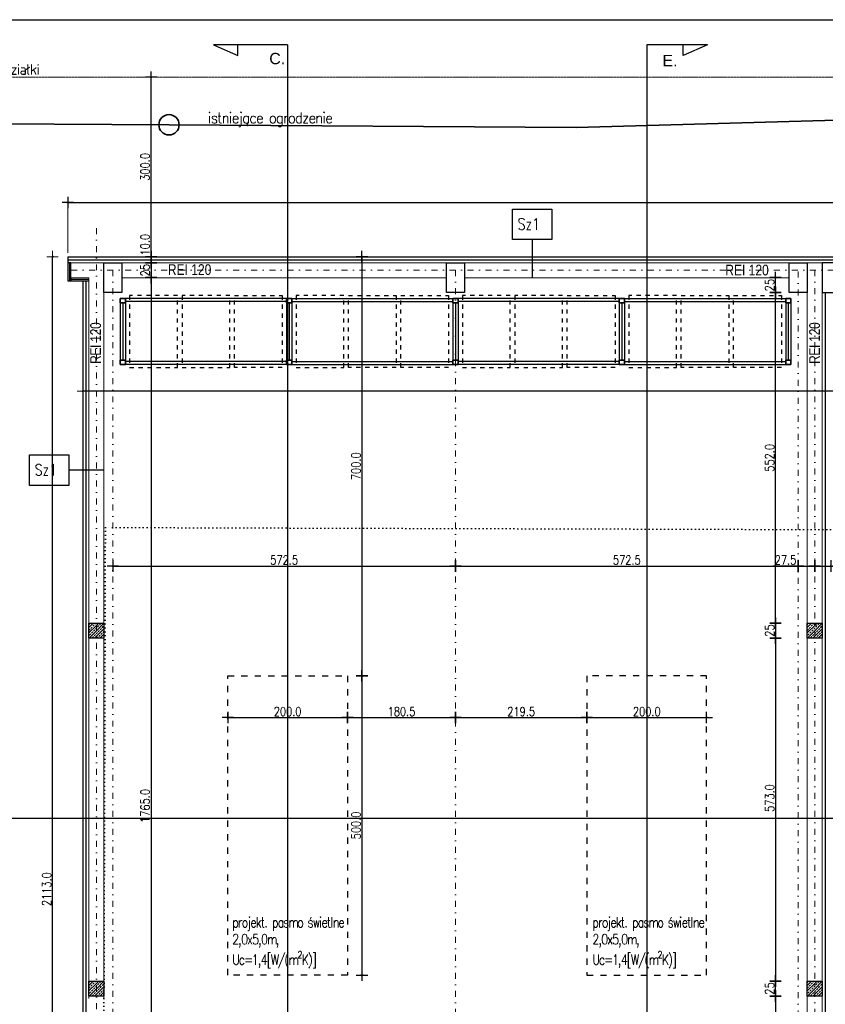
# Model space of a CAD drawing. Header units: millimetres. Extents: x 22865 to 60762, y -18816 to 15611.
# Tile 238 of 256: x 34777 to 36123, y 5926 to 7571. Entities that reach past the tile are written whole.
import ezdxf

# ---------------------------------------------------------------- set-up
doc = ezdxf.new("R2010")
doc.units = ezdxf.units.MM
for name, pattern in [('1_12', [3, 1, -1, 0, -1]), ('1_OTDI', [0]), ('DASHED', [15, 7, -8]), ('DOT', [6.35, 0, -6.35]), ('EGKK', [2, 1.5, -0.5]), ('EGUG', [1, 0.5, -0.5])]:
    doc.linetypes.add(name, pattern=pattern)
for name, color, linetype, lineweight in [('CIENKA', 1, 'Continuous', 13), ('Kontury', 96, 'EGKK', 18), ('OTO_L_0', 7, 'Continuous', 35), ('projekt', 6, 'Continuous', 9)]:
    doc.layers.add(name, color=color, linetype=linetype, lineweight=lineweight)
for name, color, linetype in [('ocieplenie-welna', 240, 'Continuous'), ('OPISY', 6, 'Continuous'), ('plyty warstwowe PIR', 200, 'Continuous'), ('RAMLA', 2, 'Continuous'), ('RDZENIE', 3, 'Continuous'), ('REGALY', 7, 'Continuous'), ('sciany murowane', 4, 'Continuous'), ('wyburzenia', 14, 'Continuous'), ('WYMIARY', 6, 'Continuous')]:
    doc.layers.add(name, color=color, linetype=linetype)
doc.layers.add('OSIE SCIAN', color=151, linetype='Continuous', lineweight=18, plot=False)
doc.layers.add('Uzytki', color=7, linetype='EGUG', lineweight=18, true_color=0x008000)
doc.styles.add('1-100', font='simplex.shx', dxfattribs={"width": 0.8, "height": 15})
doc.styles.add('1-50', font='simplex.shx', dxfattribs={"width": 0.8, "height": 12})
doc.linetypes.add('BATTING', pattern='A,0.0001,-0.1,[134,ltypeshp.shx,S=0.1,R=0,X=-0.1,Y=0],-0.2,[134,ltypeshp.shx,S=0.1,R=180,X=0.1,Y=0],-0.1', length=0.4001)
doc.dimstyles.new('1-100', dxfattribs={"dimscale": 0.5, "dimtxt": 100, "dimasz": 1, "dimexe": 0.18, "dimexo": 0.0625, "dimgap": 5, "dimtad": 1, "dimdec": 1, "dimzin": 0, "dimdsep": 46, "dimtxsty": '1-100', "dimblk1": 'K', "dimblk2": 'K', "dimsah": 1, "dimcen": 0.09, "dimse1": 1, "dimse2": 1, "dimadec": 0, "dimazin": 0, "dimtfac": 1, "dimtdec": 1, "dimtofl": 0, "dimtmove": 0, "dimatfit": 3, "dimldrblk": 'K', "dimfxl": 0, "dimtolj": 1, "dimtzin": 0, "dimarcsym": 0})
pattern_1 = [(45, (-8353.921, -255), (-4.4901281, 4.4901281), []), (45, (-8349.4306, -255), (-4.4901281, 4.4901281), [3.175, -1.5875])]
pattern_2 = [(45, (-8353.921, -853), (-4.4901281, 4.4901281), []), (45, (-8349.4306, -853), (-4.4901281, 4.4901281), [3.175, -1.5875])]
pattern_3 = [(45, (-9553.921, -255), (-4.4901281, 4.4901281), []), (45, (-9549.4306, -255), (-4.4901281, 4.4901281), [3.175, -1.5875])]
pattern_4 = [(45, (-9553.921, -853), (-4.4901281, 4.4901281), []), (45, (-9549.4306, -853), (-4.4901281, 4.4901281), [3.175, -1.5875])]

# ---------------------------------------------------------------- blocks, each defined once
blk = doc.blocks.new('K')
for p, q in [((-19.1, 0), (19.1, 0)), ((0, -19.1), (0, 19.1))]:
    blk.add_line(p, q)
blk.add_circle((0, 0), 2.02)
blk = doc.blocks.new('*D113')
at = {"layer": 'WYMIARY', "color": 0, "lineweight": -2}
blk.add_line((34997, 7139.6), (34997, 5375.6), dxfattribs=at)
at = {"layer": 'WYMIARY', "color": 0, "linetype": 'ByBlock', "lineweight": -2, "xscale": 0.5, "yscale": 0.5, "zscale": 0.5}
for p, rotation in [((34997, 7140.1), 90), ((34997, 5375.1), 270)]:
    blk.add_blockref('K', p, dxfattribs=dict(at, rotation=rotation))
at = {"layer": 'WYMIARY', "color": 0, "insert": (34987, 6257.6), "char_height": 15, "attachment_point": 5, "rotation": 90, "style": '1-100'}
blk.add_mtext('\\A1;1765.0', dxfattribs=at)
blk = doc.blocks.new('*D118')
at = {"layer": 'WYMIARY', "color": 0, "lineweight": -2}
blk.add_line((35349.2, 7174.6), (35349.2, 6475.6), dxfattribs=at)
at = {"layer": 'WYMIARY', "color": 0, "linetype": 'ByBlock', "lineweight": -2, "xscale": 0.5, "yscale": 0.5, "zscale": 0.5}
for p, rotation in [((35349.2, 7175.1), 90), ((35349.2, 6475.1), 270)]:
    blk.add_blockref('K', p, dxfattribs=dict(at, rotation=rotation))
at = {"layer": 'WYMIARY', "color": 0, "insert": (35339.2, 6825.1), "char_height": 15, "attachment_point": 5, "rotation": 90, "style": '1-100'}
blk.add_mtext('\\A1;700.0', dxfattribs=at)
blk = doc.blocks.new('*D122')
at = {"layer": 'WYMIARY', "color": 0, "lineweight": -2}
blk.add_line((35349.2, 6474.6), (35349.2, 5975.6), dxfattribs=at)
at = {"layer": 'WYMIARY', "color": 0, "linetype": 'ByBlock', "lineweight": -2, "xscale": 0.5, "yscale": 0.5, "zscale": 0.5}
for p, rotation in [((35349.2, 6475.1), 90), ((35349.2, 5975.1), 270)]:
    blk.add_blockref('K', p, dxfattribs=dict(at, rotation=rotation))
at = {"layer": 'WYMIARY', "color": 0, "insert": (35339.2, 6225.1), "char_height": 15, "attachment_point": 5, "rotation": 90, "style": '1-100'}
blk.add_mtext('\\A1;500.0', dxfattribs=at)
blk = doc.blocks.new('*D768')
at = {"layer": 'WYMIARY', "color": 0, "lineweight": -2}
blk.add_line((35125.5, 6405.3), (35324.5, 6405.3), dxfattribs=at)
at = {"layer": 'WYMIARY', "color": 0, "linetype": 'ByBlock', "lineweight": -2, "xscale": 0.5, "yscale": 0.5, "zscale": 0.5, "rotation": 180}
blk.add_blockref('K', (35125, 6405.3), dxfattribs=at)
at = {"layer": 'WYMIARY', "color": 0, "linetype": 'ByBlock', "lineweight": -2, "xscale": 0.5, "yscale": 0.5, "zscale": 0.5}
blk.add_blockref('K', (35325, 6405.3), dxfattribs=at)
at = {"layer": 'WYMIARY', "color": 0, "insert": (35225, 6415.3), "char_height": 15, "attachment_point": 5, "style": '1-100'}
blk.add_mtext('\\A1;200.0', dxfattribs=at)
blk = doc.blocks.new('*D769')
at = {"layer": 'WYMIARY', "color": 0, "lineweight": -2}
blk.add_line((35325.5, 6405.3), (35505, 6405.3), dxfattribs=at)
at = {"layer": 'WYMIARY', "color": 0, "linetype": 'ByBlock', "lineweight": -2, "xscale": 0.5, "yscale": 0.5, "zscale": 0.5, "rotation": 180}
blk.add_blockref('K', (35325, 6405.3), dxfattribs=at)
at = {"layer": 'WYMIARY', "color": 0, "linetype": 'ByBlock', "lineweight": -2, "xscale": 0.5, "yscale": 0.5, "zscale": 0.5}
blk.add_blockref('K', (35505.5, 6405.3), dxfattribs=at)
at = {"layer": 'WYMIARY', "color": 0, "ltscale": 0.2, "insert": (35415.2, 6415.3), "char_height": 15, "attachment_point": 5, "style": '1-100'}
blk.add_mtext('\\A1;180.5', dxfattribs=at)
blk = doc.blocks.new('*D770')
at = {"layer": 'WYMIARY', "color": 0, "lineweight": -2}
blk.add_line((35506, 6405.3), (35724.5, 6405.3), dxfattribs=at)
at = {"layer": 'WYMIARY', "color": 0, "linetype": 'ByBlock', "lineweight": -2, "xscale": 0.5, "yscale": 0.5, "zscale": 0.5, "rotation": 180}
blk.add_blockref('K', (35505.5, 6405.3), dxfattribs=at)
at = {"layer": 'WYMIARY', "color": 0, "linetype": 'ByBlock', "lineweight": -2, "xscale": 0.5, "yscale": 0.5, "zscale": 0.5}
blk.add_blockref('K', (35725, 6405.3), dxfattribs=at)
at = {"layer": 'WYMIARY', "color": 0, "ltscale": 0.2, "insert": (35615.2, 6415.3), "char_height": 15, "attachment_point": 5, "style": '1-100'}
blk.add_mtext('\\A1;219.5', dxfattribs=at)
blk = doc.blocks.new('*D771')
at = {"layer": 'WYMIARY', "color": 0, "lineweight": -2}
blk.add_line((35725.5, 6405.3), (35924.5, 6405.3), dxfattribs=at)
at = {"layer": 'WYMIARY', "color": 0, "linetype": 'ByBlock', "lineweight": -2, "xscale": 0.5, "yscale": 0.5, "zscale": 0.5, "rotation": 180}
blk.add_blockref('K', (35725, 6405.3), dxfattribs=at)
at = {"layer": 'WYMIARY', "color": 0, "linetype": 'ByBlock', "lineweight": -2, "xscale": 0.5, "yscale": 0.5, "zscale": 0.5}
blk.add_blockref('K', (35925, 6405.3), dxfattribs=at)
at = {"layer": 'WYMIARY', "color": 0, "insert": (35825, 6415.3), "char_height": 15, "attachment_point": 5, "style": '1-100'}
blk.add_mtext('\\A1;200.0', dxfattribs=at)
blk = doc.blocks.new('*D781')
at = {"layer": 'WYMIARY', "color": 0, "lineweight": -2}
blk.add_line((34997, 7175.6), (34997, 7474.6), dxfattribs=at)
at = {"layer": 'WYMIARY', "color": 0, "linetype": 'ByBlock', "lineweight": -2, "xscale": 0.5, "yscale": 0.5, "zscale": 0.5}
for p, rotation in [((34997, 7475.1), 90), ((34997, 7175.1), 270)]:
    blk.add_blockref('K', p, dxfattribs=dict(at, rotation=rotation))
at = {"layer": 'WYMIARY', "color": 0, "insert": (34987, 7325.1), "char_height": 15, "attachment_point": 5, "rotation": 90, "style": '1-100'}
blk.add_mtext('\\A1;300.0', dxfattribs=at)
blk = doc.blocks.new('*D782')
at = {"layer": 'WYMIARY', "color": 0, "lineweight": -2}
blk.add_line((34997, 7164.6), (34997, 7140.6), dxfattribs=at)
at = {"layer": 'WYMIARY', "color": 0, "linetype": 'ByBlock', "lineweight": -2, "xscale": 0.5, "yscale": 0.5, "zscale": 0.5}
for p, rotation in [((34997, 7165.1), 90), ((34997, 7140.1), 270)]:
    blk.add_blockref('K', p, dxfattribs=dict(at, rotation=rotation))
at = {"layer": 'WYMIARY', "color": 0, "insert": (34987, 7152.6), "char_height": 15, "attachment_point": 5, "rotation": 90, "style": '1-100'}
blk.add_mtext('\\A1;25', dxfattribs=at)
blk = doc.blocks.new('*D783')
at = {"layer": 'WYMIARY', "color": 0, "lineweight": -2}
for p, q in [((34997, 7175.1), (34997, 7214.8)), ((34997, 7165.6), (34997, 7174.6))]:
    blk.add_line(p, q, dxfattribs=at)
at = {"layer": 'WYMIARY', "color": 0, "linetype": 'ByBlock', "lineweight": -2, "xscale": 0.5, "yscale": 0.5, "zscale": 0.5}
for p, rotation in [((34997, 7175.1), 90), ((34997, 7165.1), 270)]:
    blk.add_blockref('K', p, dxfattribs=dict(at, rotation=rotation))
at = {"layer": 'WYMIARY', "color": 0, "insert": (34987, 7195.2), "char_height": 15, "attachment_point": 5, "rotation": 90, "style": '1-100'}
blk.add_mtext('\\A1;10.0', dxfattribs=at)
blk = doc.blocks.new('*D1823')
at = {"layer": 'WYMIARY', "color": 0, "lineweight": -2}
blk.add_line((36040.2, 6563.6), (36040.2, 7114.6), dxfattribs=at)
at = {"layer": 'WYMIARY', "color": 0, "linetype": 'ByBlock', "lineweight": -2, "xscale": 0.5, "yscale": 0.5, "zscale": 0.5}
for p, rotation in [((36040.2, 7115.1), 90), ((36040.2, 6563.1), 270)]:
    blk.add_blockref('K', p, dxfattribs=dict(at, rotation=rotation))
at = {"layer": 'WYMIARY', "color": 0, "ltscale": 0.2, "insert": (36030.2, 6839.1), "char_height": 15, "attachment_point": 5, "rotation": 90, "style": '1-100'}
blk.add_mtext('\\A1;552.0', dxfattribs=at)
blk = doc.blocks.new('*D1824')
at = {"layer": 'WYMIARY', "color": 0, "lineweight": -2}
blk.add_line((36040.2, 6562.6), (36040.2, 6538.6), dxfattribs=at)
at = {"layer": 'WYMIARY', "color": 0, "linetype": 'ByBlock', "lineweight": -2, "xscale": 0.5, "yscale": 0.5, "zscale": 0.5}
for p, rotation in [((36040.2, 6563.1), 90), ((36040.2, 6538.1), 270)]:
    blk.add_blockref('K', p, dxfattribs=dict(at, rotation=rotation))
at = {"layer": 'WYMIARY', "color": 0, "ltscale": 0.2, "insert": (36030.2, 6550.6), "char_height": 15, "attachment_point": 5, "rotation": 90, "style": '1-100'}
blk.add_mtext('\\A1;25', dxfattribs=at)
blk = doc.blocks.new('*D1825')
at = {"layer": 'WYMIARY', "color": 0, "lineweight": -2}
blk.add_line((36040.2, 6537.6), (36040.2, 5965.6), dxfattribs=at)
at = {"layer": 'WYMIARY', "color": 0, "linetype": 'ByBlock', "lineweight": -2, "xscale": 0.5, "yscale": 0.5, "zscale": 0.5}
for p, rotation in [((36040.2, 6538.1), 90), ((36040.2, 5965.1), 270)]:
    blk.add_blockref('K', p, dxfattribs=dict(at, rotation=rotation))
at = {"layer": 'WYMIARY', "color": 0, "ltscale": 0.2, "insert": (36030.2, 6270.8), "char_height": 15, "attachment_point": 5, "rotation": 90, "style": '1-100'}
blk.add_mtext('\\A1;573.0', dxfattribs=at)
blk = doc.blocks.new('*D1826')
at = {"layer": 'WYMIARY', "color": 0, "lineweight": -2}
blk.add_line((36040.2, 5939.6), (36040.2, 5400.6), dxfattribs=at)
at = {"layer": 'WYMIARY', "color": 0, "linetype": 'ByBlock', "lineweight": -2, "xscale": 0.5, "yscale": 0.5, "zscale": 0.5}
for p, rotation in [((36040.2, 5940.1), 90), ((36040.2, 5400.1), 270)]:
    blk.add_blockref('K', p, dxfattribs=dict(at, rotation=rotation))
at = {"layer": 'WYMIARY', "color": 0, "ltscale": 0.2, "insert": (36030.2, 5670.1), "char_height": 15, "attachment_point": 5, "rotation": 90, "style": '1-100'}
blk.add_mtext('\\A1;540', dxfattribs=at)
blk = doc.blocks.new('*D1827')
at = {"layer": 'WYMIARY', "color": 0, "lineweight": -2}
blk.add_line((36040.2, 5940.6), (36040.2, 5964.6), dxfattribs=at)
at = {"layer": 'WYMIARY', "color": 0, "linetype": 'ByBlock', "lineweight": -2, "xscale": 0.5, "yscale": 0.5, "zscale": 0.5}
for p, rotation in [((36040.2, 5965.1), 90), ((36040.2, 5940.1), 270)]:
    blk.add_blockref('K', p, dxfattribs=dict(at, rotation=rotation))
at = {"layer": 'WYMIARY', "color": 0, "ltscale": 0.2, "insert": (36030.2, 5952.6), "char_height": 15, "attachment_point": 5, "rotation": 90, "style": '1-100'}
blk.add_mtext('\\A1;25', dxfattribs=at)
blk = doc.blocks.new('*D1828')
at = {"layer": 'WYMIARY', "color": 0, "lineweight": -2}
blk.add_line((36040.2, 7115.6), (36040.2, 7139.6), dxfattribs=at)
at = {"layer": 'WYMIARY', "color": 0, "linetype": 'ByBlock', "lineweight": -2, "xscale": 0.5, "yscale": 0.5, "zscale": 0.5}
for p, rotation in [((36040.2, 7140.1), 90), ((36040.2, 7115.1), 270)]:
    blk.add_blockref('K', p, dxfattribs=dict(at, rotation=rotation))
at = {"layer": 'WYMIARY', "color": 0, "ltscale": 0.2, "insert": (36030.2, 7127.6), "char_height": 15, "attachment_point": 5, "rotation": 90, "style": '1-100'}
blk.add_mtext('\\A1;25', dxfattribs=at)
blk = doc.blocks.new('*D2053')
at = {"layer": 'WYMIARY', "color": 0, "lineweight": -2}
blk.add_line((34858.5, 7265.5), (38482.5, 7265.5), dxfattribs=at)
at = {"layer": 'WYMIARY', "color": 0, "linetype": 'ByBlock', "lineweight": -2, "xscale": 0.5, "yscale": 0.5, "zscale": 0.5, "rotation": 180}
blk.add_blockref('K', (34858, 7265.5), dxfattribs=at)
at = {"layer": 'WYMIARY', "color": 0, "linetype": 'ByBlock', "lineweight": -2, "xscale": 0.5, "yscale": 0.5, "zscale": 0.5}
blk.add_blockref('K', (38483, 7265.5), dxfattribs=at)
at = {"layer": 'WYMIARY', "color": 0, "ltscale": 0.2, "insert": (36670.5, 7275.5), "char_height": 15, "attachment_point": 5, "style": '1-100'}
blk.add_mtext('\\A1;3625.0', dxfattribs=at)
blk = doc.blocks.new('*D2054')
at = {"layer": 'projekt', "color": 0, "lineweight": -2, "ltscale": 0.2}
blk.add_line((38447.5, 6950.6), (34883.5, 6950.6), dxfattribs=at)
at = {"layer": 'projekt', "color": 0, "linetype": 'ByBlock', "lineweight": -2, "xscale": 0.5, "yscale": 0.5, "zscale": 0.5, "rotation": 180}
blk.add_blockref('K', (34883, 6950.6), dxfattribs=at)
at = {"layer": 'projekt', "color": 0, "linetype": 'ByBlock', "lineweight": -2, "xscale": 0.5, "yscale": 0.5, "zscale": 0.5}
blk.add_blockref('K', (38448, 6950.6), dxfattribs=at)
at = {"layer": 'projekt', "color": 0, "ltscale": 0.2, "insert": (36665.5, 6960.6), "char_height": 15, "attachment_point": 5, "style": '1-100'}
blk.add_mtext('\\A1;3565.0', dxfattribs=at)
blk = doc.blocks.new('*D2056')
at = {"layer": 'projekt', "color": 0, "lineweight": -2, "ltscale": 0.2}
blk.add_line((34832.4, 5062.6), (34832.4, 7174.6), dxfattribs=at)
at = {"layer": 'projekt', "color": 0, "linetype": 'ByBlock', "lineweight": -2, "xscale": 0.5, "yscale": 0.5, "zscale": 0.5}
for p, rotation in [((34832.4, 7175.1), 90), ((34832.4, 5062.1), 270)]:
    blk.add_blockref('K', p, dxfattribs=dict(at, rotation=rotation))
at = {"layer": 'projekt', "color": 0, "ltscale": 0.2, "insert": (34822.4, 6118.6), "char_height": 15, "attachment_point": 5, "rotation": 90, "style": '1-100'}
blk.add_mtext('\\A1;2113.0', dxfattribs=at)
blk = doc.blocks.new('*D2059')
at = {"layer": 'WYMIARY', "color": 0, "lineweight": -2, "ltscale": 0.2}
blk.add_line((34933.5, 6658.4), (35505, 6658.4), dxfattribs=at)
at = {"layer": 'WYMIARY', "color": 0, "linetype": 'ByBlock', "lineweight": -2, "xscale": 0.5, "yscale": 0.5, "zscale": 0.5, "rotation": 180}
blk.add_blockref('K', (34933, 6658.4), dxfattribs=at)
at = {"layer": 'WYMIARY', "color": 0, "linetype": 'ByBlock', "lineweight": -2, "xscale": 0.5, "yscale": 0.5, "zscale": 0.5}
blk.add_blockref('K', (35505.5, 6658.4), dxfattribs=at)
at = {"layer": 'WYMIARY', "color": 0, "ltscale": 0.2, "insert": (35219.2, 6668.4), "char_height": 15, "attachment_point": 5, "style": '1-100'}
blk.add_mtext('\\A1;572.5', dxfattribs=at)
blk = doc.blocks.new('*D2060')
at = {"layer": 'WYMIARY', "color": 0, "lineweight": -2, "ltscale": 0.2}
blk.add_line((35506, 6658.4), (36077.5, 6658.4), dxfattribs=at)
at = {"layer": 'WYMIARY', "color": 0, "linetype": 'ByBlock', "lineweight": -2, "xscale": 0.5, "yscale": 0.5, "zscale": 0.5, "rotation": 180}
blk.add_blockref('K', (35505.5, 6658.4), dxfattribs=at)
at = {"layer": 'WYMIARY', "color": 0, "linetype": 'ByBlock', "lineweight": -2, "xscale": 0.5, "yscale": 0.5, "zscale": 0.5}
blk.add_blockref('K', (36078, 6658.4), dxfattribs=at)
at = {"layer": 'WYMIARY', "color": 0, "ltscale": 0.2, "insert": (35791.7, 6668.4), "char_height": 15, "attachment_point": 5, "style": '1-100'}
blk.add_mtext('\\A1;572.5', dxfattribs=at)
blk = doc.blocks.new('*D2061')
at = {"layer": 'WYMIARY', "color": 0, "lineweight": -2, "ltscale": 0.2}
for p, q in [((36078, 6658.4), (36035.9, 6658.4)), ((36078.5, 6658.4), (36105, 6658.4))]:
    blk.add_line(p, q, dxfattribs=at)
at = {"layer": 'WYMIARY', "color": 0, "linetype": 'ByBlock', "lineweight": -2, "xscale": 0.5, "yscale": 0.5, "zscale": 0.5, "rotation": 180}
blk.add_blockref('K', (36078, 6658.4), dxfattribs=at)
at = {"layer": 'WYMIARY', "color": 0, "linetype": 'ByBlock', "lineweight": -2, "xscale": 0.5, "yscale": 0.5, "zscale": 0.5}
blk.add_blockref('K', (36105.5, 6658.4), dxfattribs=at)
at = {"layer": 'WYMIARY', "color": 0, "ltscale": 0.2, "insert": (36056.7, 6668.4), "char_height": 15, "attachment_point": 5, "style": '1-100'}
blk.add_mtext('\\A1;27.5', dxfattribs=at)
blk = doc.blocks.new('*D2062')
at = {"layer": 'WYMIARY', "color": 0, "lineweight": -2, "ltscale": 0.2}
for p, q in [((36106, 6658.4), (36132.5, 6658.4)), ((36133, 6658.4), (36175, 6658.4))]:
    blk.add_line(p, q, dxfattribs=at)
at = {"layer": 'WYMIARY', "color": 0, "linetype": 'ByBlock', "lineweight": -2, "xscale": 0.5, "yscale": 0.5, "zscale": 0.5, "rotation": 180}
blk.add_blockref('K', (36105.5, 6658.4), dxfattribs=at)
at = {"layer": 'WYMIARY', "color": 0, "linetype": 'ByBlock', "lineweight": -2, "xscale": 0.5, "yscale": 0.5, "zscale": 0.5}
blk.add_blockref('K', (36133, 6658.4), dxfattribs=at)
at = {"layer": 'WYMIARY', "color": 0, "ltscale": 0.2, "insert": (36154.3, 6668.4), "char_height": 15, "attachment_point": 5, "style": '1-100'}
blk.add_mtext('\\A1;27.5', dxfattribs=at)

msp = doc.modelspace()

# ---------------------------------------------------------------- hatches: boundary and pattern name
at = {"layer": 'RDZENIE', "transparency": 33554687}
h = msp.add_hatch(dxfattribs=at)
h.set_pattern_fill('ANSI33', color=9, angle=180)
h.set_pattern_definition(pattern_3)
h.paths.add_polyline_path([(34892.97, 6538.06), (34905.47, 6538.06), (34905.47, 6563.06), (34892.97, 6563.06)])
h = msp.add_hatch(dxfattribs=at)
h.set_pattern_fill('ANSI33', color=9, angle=180)
h.set_pattern_definition(pattern_3)
h.paths.add_polyline_path([(34917.97, 6563.06), (34905.47, 6563.06), (34905.47, 6538.06), (34917.97, 6538.06), (34917.97, 6563.06)])
h = msp.add_hatch(dxfattribs=at)
h.set_pattern_fill('ANSI33', color=9, angle=180)
h.set_pattern_definition(pattern_1)
h.paths.add_polyline_path([(36092.97, 6538.06), (36105.47, 6538.06), (36105.47, 6563.06), (36092.97, 6563.06)])
h = msp.add_hatch(dxfattribs=at)
h.set_pattern_fill('ANSI33', color=9, angle=180)
h.set_pattern_definition(pattern_1)
h.paths.add_polyline_path([(36117.97, 6563.06), (36105.47, 6563.06), (36105.47, 6538.06), (36117.97, 6538.06), (36117.97, 6563.06)])
h = msp.add_hatch(dxfattribs=at)
h.set_pattern_fill('ANSI33', color=9, angle=180)
h.set_pattern_definition(pattern_4)
h.paths.add_polyline_path([(34892.97, 5940.06), (34905.47, 5940.06), (34905.47, 5965.06), (34892.97, 5965.06)])
h = msp.add_hatch(dxfattribs=at)
h.set_pattern_fill('ANSI33', color=9, angle=180)
h.set_pattern_definition(pattern_4)
h.paths.add_polyline_path([(34917.97, 5965.06), (34905.47, 5965.06), (34905.47, 5940.06), (34917.97, 5940.06), (34917.97, 5965.06)])
h = msp.add_hatch(dxfattribs=at)
h.set_pattern_fill('ANSI33', color=9, angle=180)
h.set_pattern_definition(pattern_2)
h.paths.add_polyline_path([(36092.97, 5940.06), (36105.47, 5940.06), (36105.47, 5965.06), (36092.97, 5965.06)])
h = msp.add_hatch(dxfattribs=at)
h.set_pattern_fill('ANSI33', color=9, angle=180)
h.set_pattern_definition(pattern_2)
h.paths.add_polyline_path([(36117.97, 5965.06), (36105.47, 5965.06), (36105.47, 5940.06), (36117.97, 5940.06), (36117.97, 5965.06)])

# ---------------------------------------------------------------- linework, layer by layer
at = {"layer": 'ocieplenie-welna'}
for p, q in [((34857.97, 7175.06), (34857.97, 7135.06)), ((34857.97, 7175.06), (38482.97, 7175.06)), ((34862.97, 7165.06), (34857.97, 7165.06)), ((34862.97, 7140.06), (34862.97, 7135.06)), ((34857.97, 7135.06), (34892.97, 7135.06)), ((34882.97, 7135.06), (34882.97, 5062.06))]:
    msp.add_line(p, q, dxfattribs=at)
at = {"layer": 'ocieplenie-welna', "linetype": 'BATTING', "ltscale": 12}
for p, q in [((34857.97, 7170.06), (38482.97, 7170.06)), ((34887.97, 7135.06), (34887.97, 5067.06)), ((36122.97, 7115.06), (36122.97, 5400.06))]:
    msp.add_line(p, q, dxfattribs=at)
at = {"layer": 'ocieplenie-welna', "linetype": 'BATTING', "ltscale": 6}
for p, q in [((34860.47, 7165.06), (34860.47, 7135.06)), ((34862.97, 7137.56), (34892.97, 7137.56))]:
    msp.add_line(p, q, dxfattribs=at)
at = {"layer": 'OPISY', "color": 3, "linetype": 'Continuous'}
msp.add_line((34917.97, 6818.48), (34859.57, 6818.48), dxfattribs=at)
for points in [[(35600.45, 7254.51), (35666.39, 7254.51), (35666.39, 7203.74), (35600.45, 7203.74)], [(34793.63, 6843.87), (34859.57, 6843.87), (34859.57, 6793.1), (34793.63, 6793.1)]]:
    msp.add_lwpolyline(points, close=True, dxfattribs=at)
at = {"layer": 'OSIE SCIAN', "linetype": '1_12', "lineweight": 15, "ltscale": 10}
for p, q in [((34905.47, 7222.56), (34905.47, 4945.56)), ((34863.38, 7152.56), (38593.14, 7152.56)), ((34932.97, 7152.56), (34932.97, 4945.56)), ((35505.47, 7152.56), (35505.47, 4895.56)), ((36077.97, 7150.27), (36077.97, 4911.36)), ((36105.47, 7152.56), (36105.47, 5032.06))]:
    msp.add_line(p, q, dxfattribs=at)
at = {"layer": 'OTO_L_0'}
for p, q in [((35707.1, 7391.22), (36456.82, 7411.84)), ((34659.16, 7397.81), (35026.85, 7395.5)), ((35026.85, 7395.5), (35707.1, 7391.22))]:
    msp.add_line(p, q, dxfattribs=at)
msp.add_circle((35026.85, 7395.5), 17, dxfattribs=at)
at = {"layer": 'plyty warstwowe PIR', "color": 9, "linetype": 'DASHED', "lineweight": -2, "ltscale": 1.5}
for points in [[(35124.97, 6475.06), (35324.97, 6475.06), (35324.97, 5975.06), (35124.97, 5975.06)], [(35924.97, 6475.06), (35724.97, 6475.06), (35724.97, 5975.06), (35924.97, 5975.06)]]:
    msp.add_lwpolyline(points, close=True, dxfattribs=at)
at = {"layer": 'projekt', "ltscale": 0.2}
msp.add_line((34857.97, 7255.97), (34857.97, 7181.73), dxfattribs=at)
at = {"layer": 'RAMLA', "color": 2}
msp.add_lwpolyline([(32935.14, 7571.04), (41465.43, 7571.04), (41465.43, 4731.04), (32935.14, 4731.04)], close=True, dxfattribs=at)
at = {"layer": 'RDZENIE'}
for points in [[(34917.97, 7165.06), (34947.97, 7165.06), (34947.97, 7115.06), (34917.97, 7115.06)], [(35490.47, 7165.06), (35520.47, 7165.06), (35520.47, 7115.06), (35490.47, 7115.06)], [(36062.97, 7165.06), (36092.97, 7165.06), (36092.97, 7115.06), (36062.97, 7115.06)], [(36147.97, 7165.06), (36117.97, 7165.06), (36117.97, 7115.06), (36147.97, 7115.06)], [(34917.97, 6538.06), (34892.97, 6538.06), (34892.97, 6563.06), (34917.97, 6563.06)], [(34917.97, 6538.06), (34892.97, 6538.06), (34892.97, 6563.06), (34917.97, 6563.06)], [(36117.97, 6538.06), (36092.97, 6538.06), (36092.97, 6563.06), (36117.97, 6563.06)], [(34917.97, 5940.06), (34892.97, 5940.06), (34892.97, 5965.06), (34917.97, 5965.06)], [(34917.97, 5940.06), (34892.97, 5940.06), (34892.97, 5965.06), (34917.97, 5965.06)], [(36117.97, 5940.06), (36092.97, 5940.06), (36092.97, 5965.06), (36117.97, 5965.06)]]:
    msp.add_lwpolyline(points, close=True, dxfattribs=at)
at = {"layer": 'REGALY'}
for p, q in [((34945.42, 7098.06), (34945.42, 7002.06)), ((34945.42, 7098.06), (34945.42, 7002.06)), ((34945.42, 7098.06), (34945.42, 7002.06)), ((34945.42, 7098.06), (34945.42, 7002.06)), ((34949.67, 7098.06), (34949.67, 7002.06)), ((34949.67, 7098.06), (34949.67, 7002.06)), ((34949.67, 7098.06), (34949.67, 7002.06)), ((34949.67, 7098.06), (34949.67, 7002.06)), ((34953.92, 7098.06), (34953.92, 7002.06)), ((34953.92, 7098.06), (34953.92, 7002.06)), ((34953.92, 7098.06), (34953.92, 7002.06)), ((34953.92, 7098.06), (34953.92, 7002.06)), ((35223.32, 7098.06), (35223.32, 7002.06)), ((35223.32, 7098.06), (35223.32, 7002.06)), ((35227.57, 7098.06), (35227.57, 7002.06)), ((35227.57, 7098.06), (35227.57, 7002.06)), ((35231.82, 7098.06), (35231.82, 7002.06)), ((35231.82, 7098.06), (35231.82, 7002.06)), ((35501.22, 7098.06), (35501.22, 7002.06)), ((35501.22, 7098.06), (35501.22, 7002.06)), ((35501.22, 7098.06), (35501.22, 7002.06)), ((35501.22, 7098.06), (35501.22, 7002.06)), ((35505.47, 7098.06), (35505.47, 7002.06)), ((35505.47, 7098.06), (35505.47, 7002.06)), ((35505.47, 7098.06), (35505.47, 7002.06)), ((35505.47, 7098.06), (35505.47, 7002.06)), ((35509.72, 7098.06), (35509.72, 7002.06)), ((35509.72, 7098.06), (35509.72, 7002.06)), ((35509.72, 7098.06), (35509.72, 7002.06)), ((35509.72, 7098.06), (35509.72, 7002.06)), ((35779.12, 7098.06), (35779.12, 7002.06)), ((35779.12, 7098.06), (35779.12, 7002.06)), ((35783.37, 7098.06), (35783.37, 7002.06)), ((35783.37, 7098.06), (35783.37, 7002.06)), ((35787.62, 7098.06), (35787.62, 7002.06)), ((35787.62, 7098.06), (35787.62, 7002.06)), ((36057.02, 7098.06), (36057.02, 7002.06)), ((36057.02, 7098.06), (36057.02, 7002.06)), ((36057.02, 7098.06), (36057.02, 7002.06)), ((36057.02, 7098.06), (36057.02, 7002.06)), ((36061.27, 7098.06), (36061.27, 7002.06)), ((36061.27, 7098.06), (36061.27, 7002.06)), ((36061.27, 7098.06), (36061.27, 7002.06)), ((36061.27, 7098.06), (36061.27, 7002.06)), ((36065.52, 7098.06), (36065.52, 7002.06)), ((36065.52, 7098.06), (36065.52, 7002.06)), ((36065.52, 7098.06), (36065.52, 7002.06)), ((36065.52, 7098.06), (36065.52, 7002.06))]:
    msp.add_line(p, q, dxfattribs=at)
at = {"layer": 'REGALY', "color": 9}
for p, q in [((35223.32, 7105.06), (34953.92, 7105.06)), ((35223.32, 7100.06), (34953.92, 7100.06)), ((35231.82, 7105.06), (35501.22, 7105.06)), ((35231.82, 7100.06), (35501.22, 7100.06)), ((35779.12, 7105.06), (35509.72, 7105.06)), ((35779.12, 7100.06), (35509.72, 7100.06)), ((35787.62, 7105.06), (36057.02, 7105.06)), ((35787.62, 7100.06), (36057.02, 7100.06)), ((35223.32, 7000.06), (34953.92, 7000.06)), ((35223.32, 6995.06), (34953.92, 6995.06)), ((35231.82, 7000.06), (35501.22, 7000.06)), ((35231.82, 6995.06), (35501.22, 6995.06)), ((35779.12, 7000.06), (35509.72, 7000.06)), ((35779.12, 6995.06), (35509.72, 6995.06)), ((35787.62, 7000.06), (36057.02, 7000.06)), ((35787.62, 6995.06), (36057.02, 6995.06))]:
    msp.add_line(p, q, dxfattribs=at)
at = {"layer": 'REGALY', "color": 251, "linetype": 'DASHED'}
for points in [[(34961.12, 6990.06), (35041.12, 6990.06), (35041.12, 7110.06), (34961.12, 7110.06)], [(35048.62, 6990.06), (35128.62, 6990.06), (35128.62, 7110.06), (35048.62, 7110.06)], [(35216.12, 6990.06), (35136.12, 6990.06), (35136.12, 7110.06), (35216.12, 7110.06)], [(35239.02, 6990.06), (35319.02, 6990.06), (35319.02, 7110.06), (35239.02, 7110.06)], [(35406.52, 6990.06), (35326.52, 6990.06), (35326.52, 7110.06), (35406.52, 7110.06)], [(35494.02, 6990.06), (35414.02, 6990.06), (35414.02, 7110.06), (35494.02, 7110.06)], [(35516.92, 6990.06), (35596.92, 6990.06), (35596.92, 7110.06), (35516.92, 7110.06)], [(35604.42, 6990.06), (35684.42, 6990.06), (35684.42, 7110.06), (35604.42, 7110.06)], [(35771.92, 6990.06), (35691.92, 6990.06), (35691.92, 7110.06), (35771.92, 7110.06)], [(35794.82, 6990.06), (35874.82, 6990.06), (35874.82, 7110.06), (35794.82, 7110.06)], [(35962.32, 6990.06), (35882.32, 6990.06), (35882.32, 7110.06), (35962.32, 7110.06)], [(36049.82, 6990.06), (35969.82, 6990.06), (35969.82, 7110.06), (36049.82, 7110.06)]]:
    msp.add_lwpolyline(points, close=True, dxfattribs=at)
at = {"layer": 'REGALY', "color": 2}
for points in [[(34953.92, 7105.06), (34945.42, 7105.06), (34945.42, 7098.06), (34953.92, 7098.06)], [(34945.42, 7105.06), (34953.92, 7105.06), (34953.92, 7098.06), (34945.42, 7098.06)], [(34945.42, 7105.06), (34953.92, 7105.06), (34953.92, 7098.06), (34945.42, 7098.06)], [(34953.92, 7105.06), (34945.42, 7105.06), (34945.42, 7098.06), (34953.92, 7098.06)], [(35223.32, 7105.06), (35231.82, 7105.06), (35231.82, 7098.06), (35223.32, 7098.06)], [(35231.82, 7105.06), (35223.32, 7105.06), (35223.32, 7098.06), (35231.82, 7098.06)], [(35501.22, 7105.06), (35509.72, 7105.06), (35509.72, 7098.06), (35501.22, 7098.06)], [(35509.72, 7105.06), (35501.22, 7105.06), (35501.22, 7098.06), (35509.72, 7098.06)], [(35509.72, 7105.06), (35501.22, 7105.06), (35501.22, 7098.06), (35509.72, 7098.06)], [(35501.22, 7105.06), (35509.72, 7105.06), (35509.72, 7098.06), (35501.22, 7098.06)], [(35787.62, 7105.06), (35779.12, 7105.06), (35779.12, 7098.06), (35787.62, 7098.06)], [(35779.12, 7105.06), (35787.62, 7105.06), (35787.62, 7098.06), (35779.12, 7098.06)], [(36065.52, 7105.06), (36057.02, 7105.06), (36057.02, 7098.06), (36065.52, 7098.06)], [(36057.02, 7105.06), (36065.52, 7105.06), (36065.52, 7098.06), (36057.02, 7098.06)], [(36057.02, 7105.06), (36065.52, 7105.06), (36065.52, 7098.06), (36057.02, 7098.06)], [(36065.52, 7105.06), (36057.02, 7105.06), (36057.02, 7098.06), (36065.52, 7098.06)], [(34945.42, 7002.06), (34953.92, 7002.06), (34953.92, 6995.06), (34945.42, 6995.06)], [(34953.92, 7002.06), (34945.42, 7002.06), (34945.42, 6995.06), (34953.92, 6995.06)], [(34953.92, 7002.06), (34945.42, 7002.06), (34945.42, 6995.06), (34953.92, 6995.06)], [(34945.42, 7002.06), (34953.92, 7002.06), (34953.92, 6995.06), (34945.42, 6995.06)], [(35223.32, 7002.06), (35231.82, 7002.06), (35231.82, 6995.06), (35223.32, 6995.06)], [(35231.82, 7002.06), (35223.32, 7002.06), (35223.32, 6995.06), (35231.82, 6995.06)], [(35509.72, 7002.06), (35501.22, 7002.06), (35501.22, 6995.06), (35509.72, 6995.06)], [(35501.22, 7002.06), (35509.72, 7002.06), (35509.72, 6995.06), (35501.22, 6995.06)], [(35501.22, 7002.06), (35509.72, 7002.06), (35509.72, 6995.06), (35501.22, 6995.06)], [(35509.72, 7002.06), (35501.22, 7002.06), (35501.22, 6995.06), (35509.72, 6995.06)], [(35787.62, 7002.06), (35779.12, 7002.06), (35779.12, 6995.06), (35787.62, 6995.06)], [(35779.12, 7002.06), (35787.62, 7002.06), (35787.62, 6995.06), (35779.12, 6995.06)], [(36057.02, 7002.06), (36065.52, 7002.06), (36065.52, 6995.06), (36057.02, 6995.06)], [(36065.52, 7002.06), (36057.02, 7002.06), (36057.02, 6995.06), (36065.52, 6995.06)], [(36065.52, 7002.06), (36057.02, 7002.06), (36057.02, 6995.06), (36065.52, 6995.06)], [(36057.02, 7002.06), (36065.52, 7002.06), (36065.52, 6995.06), (36057.02, 6995.06)]]:
    msp.add_lwpolyline(points, close=True, dxfattribs=at)
at = {"layer": 'sciany murowane', "color": 3, "linetype": '1_OTDI', "lineweight": 15, "ltscale": 0.02}
for p, q in [((34862.97, 7165.06), (34862.97, 7140.06)), ((34862.97, 7165.06), (34917.97, 7165.06)), ((34862.97, 7140.06), (34892.97, 7140.06))]:
    msp.add_line(p, q, dxfattribs=at)
at = {"layer": 'sciany murowane', "linetype": '1_OTDI', "lineweight": 15, "ltscale": 0.02}
for p, q in [((34947.97, 7165.06), (35490.47, 7165.06)), ((35520.47, 7165.06), (36062.97, 7165.06)), ((36092.97, 7165.06), (36117.97, 7165.06)), ((36092.97, 7165.06), (36092.97, 5310.06)), ((36117.97, 7165.06), (36117.97, 5310.06)), ((34892.97, 7140.06), (34892.97, 6563.06)), ((34917.97, 7140.06), (34917.97, 6563.06)), ((34947.97, 7140.06), (35490.47, 7140.06)), ((35520.47, 7140.06), (36062.97, 7140.06)), ((34892.97, 6538.06), (34892.97, 5936.06)), ((34917.97, 6538.06), (34917.97, 5936.06))]:
    msp.add_line(p, q, dxfattribs=at)
at = {"layer": 'Uzytki'}
msp.add_line((34659.16, 7475.07), (38799.98, 7475.06), dxfattribs=at)
at = {"layer": 'wyburzenia', "linetype": 'DOT'}
for p, q in [((34920.57, 6722.82), (34917.04, 5547.65)), ((37280.13, 6715.89), (34920.57, 6722.82))]:
    msp.add_line(p, q, dxfattribs=at)
at = {"layer": 'WYMIARY', "color": 3}
for p, q in [((35224.97, 7528.82), (35101.18, 7528.82)), ((35101.18, 7528.82), (35141.78, 7511.02)), ((35141.78, 7511.02), (35141.78, 7528.82)), ((35224.97, 7528.82), (35224.97, 5750.44)), ((35824.97, 7528.8), (35824.97, 4950.36)), ((35926.62, 7528.8), (35824.97, 7528.8)), ((35926.62, 7528.8), (35886.02, 7510.99)), ((35886.02, 7510.99), (35886.02, 7528.8)), ((35633.42, 7203.74), (35633.42, 7140.06)), ((34703.95, 6237.06), (38948.2, 6237.06))]:
    msp.add_line(p, q, dxfattribs=at)

# ---------------------------------------------------------------- texts
at = {"layer": 'CIENKA', "color": 2, "char_height": 19, "width": 655.4139, "attachment_point": 1, "style": '1-50'}
for s, insert in [('{\\W1;\\fArial|b0|i0|c238|p34;C.}', (35194.39, 7515.59)), ('{\\W1;\\fArial|b0|i0|c238|p34;E.}', (35851.24, 7512.23))]:
    msp.add_mtext(s, dxfattribs=dict(at, insert=insert))
at = {"layer": 'Kontury', "insert": (34669.13, 7484.88), "char_height": 18, "width": 302.1591, "attachment_point": 4, "style": '1-100'}
msp.add_mtext('{\\T0.9;\\W0.9;\\Fsimplex8|c238;granica działki}', dxfattribs=at)
at = {"layer": 'OPISY', "color": 3, "linetype": 'Continuous', "char_height": 19, "width": 655.4139, "attachment_point": 1, "style": '1-50'}
for insert in [(35609.38, 7239.19), (34802.56, 6828.55)]:
    msp.add_mtext('{\\Fsimplex,bigfont|c238;Sz1}', dxfattribs=dict(at, insert=insert))
at = {"layer": 'OPISY', "char_height": 17, "width": 302.1591, "attachment_point": 4, "style": '1-100'}
for insert in [(35132.51, 6029.22), (35734.08, 6029.22)]:
    msp.add_mtext('\\A1;{\\T0.75;\\Fsimplex8|c238;projekt. pasmo świetlne\\P2,0x5,0m, \\PUc=1,4[W/(m{\\H0.7x;\\S2^ ;}K)]}', dxfattribs=dict(at, insert=insert))
at = {"layer": 'OTO_L_0', "insert": (35091.82, 7404.08), "char_height": 18, "width": 302.1591, "attachment_point": 4, "style": '1-100'}
msp.add_mtext('{\\T0.9;\\W0.9;\\Fsimplex8|c238;istniejące ogrodzenie}', dxfattribs=at)
at = {"layer": 'projekt', "color": 10, "linetype": '1_OTDI', "lineweight": 15, "ltscale": 0.02, "char_height": 18, "width": 655.4139, "attachment_point": 3, "style": '1-50'}
for insert in [(35097.61, 7162.54), (36028.78, 7161.79)]:
    msp.add_mtext('{\\fArial|b0|i0|c238|p34;REI 120}', dxfattribs=dict(at, insert=insert))
at = {"layer": 'projekt', "color": 10, "linetype": '1_OTDI', "lineweight": 15, "ltscale": 0.02, "char_height": 18, "width": 655.4139, "attachment_point": 3, "rotation": 90, "style": '1-50'}
for insert in [(34895.19, 7065.03), (36096.3, 7065.03)]:
    msp.add_mtext('{\\T0.95;\\fArial|b0|i0|c238|p34;REI 120}', dxfattribs=dict(at, insert=insert))

# ---------------------------------------------------------------- dimensions: what is measured, and where the dimension line sits
at = {"layer": 'projekt', "ltscale": 0.2}
dim = msp.add_linear_dim(base=(34832.36, 7175.06), p1=(34882.97, 5062.06), p2=(34882.97, 7175.06), angle=90, dimstyle='1-100', dxfattribs=at)
dim.commit()
dim.dimension.update_dxf_attribs({"geometry": '*D2056', "text_midpoint": (34822.36, 6118.56)})
dim = msp.add_linear_dim(base=(34882.97, 6950.57), p1=(38447.97, 6992.48), p2=(34882.97, 6992.48), dimstyle='1-100', dxfattribs=at)
dim.commit()
dim.dimension.update_dxf_attribs({"geometry": '*D2054', "text_midpoint": (36665.47, 6960.57)})
at = {"layer": 'WYMIARY'}
for base, p1, p2, angle, override, picture, middle in [((34997.02, 7475.06), (34996, 7175.06), (34996, 7475.06), 90, {"dimtxsty": '1-100', "dimldrblk": 'K'}, '*D781', (34987.02, 7325.06)), ((34997.02, 7140.06), (35004.89, 7165.06), (35004.67, 7140.06), 90, {"dimdec": 0, "dimtxsty": '1-100', "dimldrblk": 'K'}, '*D782', (34987.02, 7152.56)), ((34997.02, 5375.06), (34941.01, 7140.06), (34974.89, 5375.06), 90, {"dimtxsty": '1-100', "dimldrblk": 'K'}, '*D113', (34987.02, 6257.56)), ((36040.17, 7140.06), (36048.97, 7115.06), (36048.97, 7140.06), 270, {"dimdec": 0, "dimtxsty": '1-100', "dimldrblk": 'K'}, '*D1828', (36030.17, 7127.56)), ((36040.17, 7115.06), (36043.44, 6563.06), (36043.44, 7115.06), 270, {"dimtxsty": '1-100', "dimldrblk": 'K'}, '*D1823', (36030.17, 6839.06)), ((36040.17, 6538.06), (36009.9, 6563.06), (36009.9, 6538.06), 270, {"dimdec": 0, "dimtxsty": '1-100', "dimldrblk": 'K'}, '*D1824', (36030.17, 6550.56)), ((35349.2, 5975.06), (35401.87, 6475.06), (35401.87, 5975.06), 90, {"dimtxsty": '1-100', "dimldrblk": 'K'}, '*D122', (35339.2, 6225.06)), ((36040.17, 5965.06), (36049.72, 5940.06), (36049.72, 5965.06), 270, {"dimdec": 0, "dimtxsty": '1-100', "dimldrblk": 'K'}, '*D1827', (36030.17, 5952.56)), ((36040.17, 5400.06), (36187.71, 5940.06), (36052.56, 5400.06), 270, {"dimdec": 0, "dimtxsty": '1-100', "dimldrblk": 'K'}, '*D1826', (36030.17, 5670.06))]:
    dim = msp.add_linear_dim(base=base, p1=p1, p2=p2, angle=angle, dimstyle='1-100', override=override, dxfattribs=at)
    dim.commit()
    dim.dimension.update_dxf_attribs({"geometry": picture, "text_midpoint": middle})
for base, p1, p2, picture, middle in [((38482.97, 7265.53), (34857.97, 7159.13), (38482.97, 7143.18), '*D2053', (36670.47, 7275.53)), ((35724.97, 6405.34), (35505.47, 6350.78), (35724.97, 6434.79), '*D770', (35615.22, 6415.34)), ((35324.97, 6405.34), (35124.97, 6405.34), (35324.97, 6405.34), '*D768', (35224.97, 6415.34)), ((35505.47, 6405.34), (35324.97, 6414.9), (35505.47, 6414.9), '*D769', (35415.22, 6415.34)), ((35924.97, 6405.34), (35724.97, 6414.9), (35924.97, 6414.9), '*D771', (35824.97, 6415.34))]:
    dim = msp.add_linear_dim(base=base, p1=p1, p2=p2, dimstyle='1-100', override={"dimtxsty": '1-100', "dimldrblk": 'K'}, dxfattribs=at)
    dim.commit()
    dim.dimension.update_dxf_attribs({"geometry": picture, "text_midpoint": middle})
for base, p1, p2, picture, middle in [((34997.02, 7175.06), (35009.1, 7165.06), (35009.1, 7175.06), '*D783', (34987.02, 7195.2)), ((35349.2, 6475.06), (35355.68, 7175.06), (35355.68, 6475.06), '*D118', (35339.2, 6825.06))]:
    dim = msp.add_linear_dim(base=base, p1=p1, p2=p2, angle=90, dimstyle='1-100', dxfattribs=at)
    dim.commit()
    dim.dimension.update_dxf_attribs({"geometry": picture, "text_midpoint": middle})
at = {"layer": 'WYMIARY', "ltscale": 0.2}
for base, p1, p2, picture, middle in [((35505.47, 6658.42), (34932.97, 6659.45), (35505.47, 6659.45), '*D2059', (35219.22, 6668.42)), ((36077.97, 6658.42), (35505.47, 6667.98), (36077.97, 6667.98), '*D2060', (35791.72, 6668.42)), ((36132.97, 6658.42), (36105.47, 6652.74), (36132.97, 6654.93), '*D2062', (36154.25, 6668.42))]:
    dim = msp.add_linear_dim(base=base, p1=p1, p2=p2, dimstyle='1-100', dxfattribs=at)
    dim.commit()
    dim.dimension.update_dxf_attribs({"geometry": picture, "text_midpoint": middle})
dim = msp.add_linear_dim(base=(36105.47, 6658.42), p1=(36077.97, 6663.69), p2=(36105.47, 6663.69), dimstyle='1-100', dxfattribs=at)
dim.commit()
dim.dimension.update_dxf_attribs({"geometry": '*D2061', "text_midpoint": (36056.68, 6658.42), "dimtype": 160})
at = {"layer": 'WYMIARY'}
dim = msp.add_linear_dim(base=(36040.17, 5965.06), p1=(36004.78, 6538.06), p2=(36004.78, 5965.06), angle=270, dimstyle='1-100', override={"dimtxsty": '1-100', "dimldrblk": 'K'}, dxfattribs=at)
dim.commit()
dim.dimension.update_dxf_attribs({"geometry": '*D1825', "text_midpoint": (36040.17, 6270.81), "dimtype": 160})

doc.saveas('drawing.dxf')
